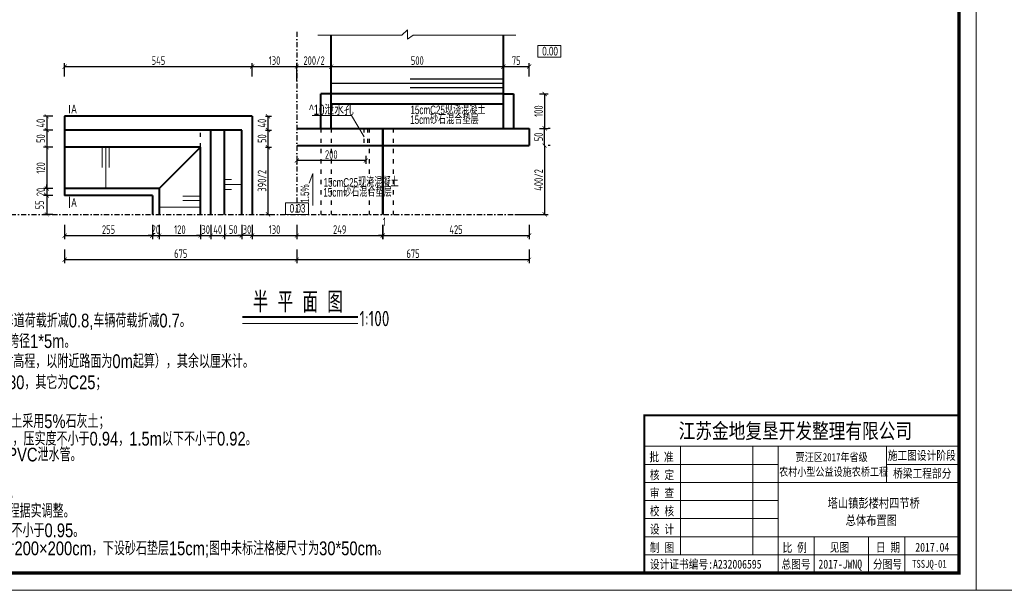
# Model space of a CAD drawing. Header units: inches. Extents: x 97745 to 142261, y 62673 to 100665.
# Tile 28 of 148: x 105171 to 108033, y 70918 to 72576. Entities that reach past the tile are written whole.
import ezdxf

# ---------------------------------------------------------------- set-up
doc = ezdxf.new("R2010")
doc.units = ezdxf.units.IN
doc.header["$MEASUREMENT"] = 0
doc.linetypes.add('ACAD_ISO03W100', pattern=[30, 12, -18])
doc.linetypes.add('DASHDOTX2', pattern=[2, 1, -0.5, 0, -0.5])
doc.layers.get('0').update_dxf_attribs({"lineweight": 15})
for name, color, linetype in [('1', 7, 'Continuous'), ('轴线', 3, 'DASHDOTX2'), ('配筋2', 2, 'Continuous')]:
    doc.layers.add(name, color=color, linetype=linetype)
for name, color, linetype, lineweight in [('BM1', 7, 'Continuous', 15), ('文字', 7, 'Continuous', 20), ('虚线', 2, 'ACAD_ISO03W100', 25), ('轮廓线', 1, 'Continuous', 40)]:
    doc.layers.add(name, color=color, linetype=linetype, lineweight=lineweight)
doc.styles.add('hz-e', font='hztxt_e.shx', dxfattribs={"width": 0.8, "height": 330, "bigfont": 'hztxt.shx'})
doc.styles.add('HZTXT', font='tssdeng.shx', dxfattribs={"width": 0.75, "bigfont": 'hztxt.shx'})
doc.styles.get("Standard").update_dxf_attribs({"font": 'hztxt_e.shx', "width": 0.7, "bigfont": 'hztxt.shx'})
doc.styles.add('图框', font='SIMFANG.TTF', dxfattribs={"width": 0.8, "height": 4})
doc.dimstyles.new('3', dxfattribs={"dimtxt": 25, "dimasz": 12, "dimexe": 10, "dimexo": 30, "dimgap": 5, "dimtad": 1, "dimdec": 0, "dimzin": 0, "dimdsep": 46, "dimtxsty": 'HZTXT', "dimblk": 'ARCHTICK', "dimcen": 0, "dimclrt": 7, "dimazin": 2, "dimtfac": 1, "dimtdec": 0, "dimtix": 1, "dimtmove": 2, "dimatfit": 3, "dimfxl": 250, "dimtolj": 1, "dimtzin": 0, "dimarcsym": 0})

# ---------------------------------------------------------------- blocks, each defined once
blk = doc.blocks.new('_ArchTick')
at = {"color": 0, "linetype": 'ByBlock', "const_width": 0.15}
blk.add_lwpolyline([(-0.5, -0.5), (0.5, 0.5)], dxfattribs=at)
blk = doc.blocks.new('*D634')
at = {"color": 0, "lineweight": -2}
for p, q in [((105301.8, 72410.2), (105301.8, 72449.4)), ((105301.8, 72439.4), (105846.8, 72439.4)), ((105846.8, 72410.2), (105846.8, 72449.4))]:
    blk.add_line(p, q, dxfattribs=at)
at = {"color": 0, "lineweight": -2, "xscale": 12, "yscale": 12, "zscale": 12, "rotation": 180}
blk.add_blockref('_ArchTick', (105301.8, 72439.4), dxfattribs=at)
at = {"color": 0, "lineweight": -2, "xscale": 12, "yscale": 12, "zscale": 12}
blk.add_blockref('_ArchTick', (105846.8, 72439.4), dxfattribs=at)
at = {"color": 7, "insert": (105574.3, 72456.9), "char_height": 25, "attachment_point": 5, "style": 'HZTXT'}
blk.add_mtext('\\A1;545', dxfattribs=at)
blk = doc.blocks.new('*D635')
at = {"color": 0, "lineweight": -2}
for p, q in [((105976.8, 72410.2), (105976.8, 72449.4)), ((105976.8, 72439.4), (106076.8, 72439.4)), ((106076.8, 72410.2), (106076.8, 72449.4))]:
    blk.add_line(p, q, dxfattribs=at)
at = {"color": 0, "lineweight": -2, "xscale": 12, "yscale": 12, "zscale": 12, "rotation": 180}
blk.add_blockref('_ArchTick', (105976.8, 72439.4), dxfattribs=at)
at = {"color": 0, "lineweight": -2, "xscale": 12, "yscale": 12, "zscale": 12}
blk.add_blockref('_ArchTick', (106076.8, 72439.4), dxfattribs=at)
at = {"color": 7, "insert": (106026.8, 72456.9), "char_height": 25, "attachment_point": 5, "style": 'HZTXT'}
blk.add_mtext('\\A1;200/2', dxfattribs=at)
blk = doc.blocks.new('*D636')
at = {"color": 0, "lineweight": -2}
for p, q in [((106076.8, 72410.2), (106076.8, 72449.4)), ((106076.8, 72439.4), (106576.8, 72439.4)), ((106576.8, 72410.2), (106576.8, 72449.4))]:
    blk.add_line(p, q, dxfattribs=at)
at = {"color": 0, "lineweight": -2, "xscale": 12, "yscale": 12, "zscale": 12, "rotation": 180}
blk.add_blockref('_ArchTick', (106076.8, 72439.4), dxfattribs=at)
at = {"color": 0, "lineweight": -2, "xscale": 12, "yscale": 12, "zscale": 12}
blk.add_blockref('_ArchTick', (106576.8, 72439.4), dxfattribs=at)
at = {"color": 7, "insert": (106326.8, 72456.9), "char_height": 25, "attachment_point": 5, "style": 'HZTXT'}
blk.add_mtext('\\A1;500', dxfattribs=at)
blk = doc.blocks.new('*D637')
at = {"color": 0, "lineweight": -2}
for p, q in [((105301.8, 71980), (105301.8, 71938.3)), ((105556.8, 71980), (105556.8, 71938.3)), ((105301.8, 71948.3), (105556.8, 71948.3))]:
    blk.add_line(p, q, dxfattribs=at)
at = {"color": 0, "lineweight": -2, "xscale": 12, "yscale": 12, "zscale": 12, "rotation": 180}
blk.add_blockref('_ArchTick', (105301.8, 71948.3), dxfattribs=at)
at = {"color": 0, "lineweight": -2, "xscale": 12, "yscale": 12, "zscale": 12}
blk.add_blockref('_ArchTick', (105556.8, 71948.3), dxfattribs=at)
at = {"color": 7, "insert": (105429.3, 71965.8), "char_height": 25, "attachment_point": 5, "style": 'HZTXT'}
blk.add_mtext('\\A1;255', dxfattribs=at)
blk = doc.blocks.new('*D638')
at = {"color": 0, "lineweight": -2}
for p, q in [((105556.8, 71980), (105556.8, 71938.3)), ((105576.8, 71980), (105576.8, 71938.3)), ((105556.8, 71948.3), (105544.8, 71948.3)), ((105556.8, 71948.3), (105576.8, 71948.3)), ((105576.8, 71948.3), (105588.8, 71948.3))]:
    blk.add_line(p, q, dxfattribs=at)
at = {"color": 0, "lineweight": -2, "xscale": 12, "yscale": 12, "zscale": 12}
blk.add_blockref('_ArchTick', (105556.8, 71948.3), dxfattribs=at)
at = {"color": 0, "lineweight": -2, "xscale": 12, "yscale": 12, "zscale": 12, "rotation": 180}
blk.add_blockref('_ArchTick', (105576.8, 71948.3), dxfattribs=at)
at = {"color": 7, "insert": (105566.8, 71965.8), "char_height": 25, "attachment_point": 5, "style": 'HZTXT'}
blk.add_mtext('\\A1;20', dxfattribs=at)
blk = doc.blocks.new('*D639')
at = {"color": 0, "lineweight": -2}
for p, q in [((105576.8, 71980), (105576.8, 71938.3)), ((105696.8, 71980), (105696.8, 71938.3)), ((105576.8, 71948.3), (105696.8, 71948.3))]:
    blk.add_line(p, q, dxfattribs=at)
at = {"color": 0, "lineweight": -2, "xscale": 12, "yscale": 12, "zscale": 12, "rotation": 180}
blk.add_blockref('_ArchTick', (105576.8, 71948.3), dxfattribs=at)
at = {"color": 0, "lineweight": -2, "xscale": 12, "yscale": 12, "zscale": 12}
blk.add_blockref('_ArchTick', (105696.8, 71948.3), dxfattribs=at)
at = {"color": 7, "insert": (105636.8, 71965.8), "char_height": 25, "attachment_point": 5, "style": 'HZTXT'}
blk.add_mtext('\\A1;120', dxfattribs=at)
blk = doc.blocks.new('*D693')
at = {"color": 0, "lineweight": -2}
for p, q in [((105696.8, 71980), (105696.8, 71938.3)), ((105726.8, 71980), (105726.8, 71938.3)), ((105696.8, 71948.3), (105684.8, 71948.3)), ((105696.8, 71948.3), (105726.8, 71948.3)), ((105726.8, 71948.3), (105738.8, 71948.3))]:
    blk.add_line(p, q, dxfattribs=at)
at = {"color": 0, "lineweight": -2, "xscale": 12, "yscale": 12, "zscale": 12}
blk.add_blockref('_ArchTick', (105696.8, 71948.3), dxfattribs=at)
at = {"color": 0, "lineweight": -2, "xscale": 12, "yscale": 12, "zscale": 12, "rotation": 180}
blk.add_blockref('_ArchTick', (105726.8, 71948.3), dxfattribs=at)
at = {"color": 7, "insert": (105711.8, 71965.8), "char_height": 25, "attachment_point": 5, "style": 'HZTXT'}
blk.add_mtext('\\A1;30', dxfattribs=at)
blk = doc.blocks.new('*D640')
at = {"color": 0, "lineweight": -2}
for p, q in [((105726.8, 71980), (105726.8, 71938.3)), ((105766.8, 71980), (105766.8, 71938.3)), ((105726.8, 71948.3), (105766.8, 71948.3))]:
    blk.add_line(p, q, dxfattribs=at)
at = {"color": 0, "lineweight": -2, "xscale": 12, "yscale": 12, "zscale": 12, "rotation": 180}
blk.add_blockref('_ArchTick', (105726.8, 71948.3), dxfattribs=at)
at = {"color": 0, "lineweight": -2, "xscale": 12, "yscale": 12, "zscale": 12}
blk.add_blockref('_ArchTick', (105766.8, 71948.3), dxfattribs=at)
at = {"color": 7, "insert": (105746.8, 71965.8), "char_height": 25, "attachment_point": 5, "style": 'HZTXT'}
blk.add_mtext('\\A1;40', dxfattribs=at)
blk = doc.blocks.new('*D694')
at = {"color": 0, "lineweight": -2}
for p, q in [((105766.8, 71980), (105766.8, 71938.3)), ((105816.8, 71980), (105816.8, 71938.3)), ((105766.8, 71948.3), (105816.8, 71948.3))]:
    blk.add_line(p, q, dxfattribs=at)
at = {"color": 0, "lineweight": -2, "xscale": 12, "yscale": 12, "zscale": 12, "rotation": 180}
blk.add_blockref('_ArchTick', (105766.8, 71948.3), dxfattribs=at)
at = {"color": 0, "lineweight": -2, "xscale": 12, "yscale": 12, "zscale": 12}
blk.add_blockref('_ArchTick', (105816.8, 71948.3), dxfattribs=at)
at = {"color": 7, "insert": (105791.8, 71965.8), "char_height": 25, "attachment_point": 5, "style": 'HZTXT'}
blk.add_mtext('\\A1;50', dxfattribs=at)
blk = doc.blocks.new('*D695')
at = {"color": 0, "lineweight": -2}
for p, q in [((106225.8, 71980), (106225.8, 71938.3)), ((106226.8, 71980), (106226.8, 71938.3)), ((106225.8, 71948.3), (106213.8, 71948.3)), ((106225.8, 71948.3), (106226.8, 71948.3)), ((106226.8, 71948.3), (106238.8, 71948.3))]:
    blk.add_line(p, q, dxfattribs=at)
at = {"color": 0, "lineweight": -2, "xscale": 12, "yscale": 12, "zscale": 12}
blk.add_blockref('_ArchTick', (106225.8, 71948.3), dxfattribs=at)
at = {"color": 0, "lineweight": -2, "xscale": 12, "yscale": 12, "zscale": 12, "rotation": 180}
blk.add_blockref('_ArchTick', (106226.8, 71948.3), dxfattribs=at)
at = {"color": 7, "insert": (106231.2, 71988.6), "char_height": 25, "attachment_point": 5, "style": 'HZTXT'}
blk.add_mtext('\\A1;1', dxfattribs=at)
blk = doc.blocks.new('*D696')
at = {"color": 0, "lineweight": -2}
for p, q in [((106226.8, 71980), (106226.8, 71938.3)), ((106651.8, 71980), (106651.8, 71938.3)), ((106226.8, 71948.3), (106651.8, 71948.3))]:
    blk.add_line(p, q, dxfattribs=at)
at = {"color": 0, "lineweight": -2, "xscale": 12, "yscale": 12, "zscale": 12, "rotation": 180}
blk.add_blockref('_ArchTick', (106226.8, 71948.3), dxfattribs=at)
at = {"color": 0, "lineweight": -2, "xscale": 12, "yscale": 12, "zscale": 12}
blk.add_blockref('_ArchTick', (106651.8, 71948.3), dxfattribs=at)
at = {"color": 7, "insert": (106439.3, 71965.8), "char_height": 25, "attachment_point": 5, "style": 'HZTXT'}
blk.add_mtext('\\A1;425', dxfattribs=at)
blk = doc.blocks.new('*D641')
at = {"color": 0, "lineweight": -2}
for p, q in [((105301.8, 71908.3), (105301.8, 71868.4)), ((105976.8, 71908.3), (105976.8, 71868.4)), ((105301.8, 71878.4), (105976.8, 71878.4))]:
    blk.add_line(p, q, dxfattribs=at)
at = {"color": 0, "lineweight": -2, "xscale": 12, "yscale": 12, "zscale": 12, "rotation": 180}
blk.add_blockref('_ArchTick', (105301.8, 71878.4), dxfattribs=at)
at = {"color": 0, "lineweight": -2, "xscale": 12, "yscale": 12, "zscale": 12}
blk.add_blockref('_ArchTick', (105976.8, 71878.4), dxfattribs=at)
at = {"color": 7, "insert": (105639.3, 71895.9), "char_height": 25, "attachment_point": 5, "style": 'HZTXT'}
blk.add_mtext('\\A1;675', dxfattribs=at)
blk = doc.blocks.new('*D642')
at = {"color": 0, "lineweight": -2}
for p, q in [((105976.8, 71908.3), (105976.8, 71868.4)), ((106651.8, 71908.3), (106651.8, 71868.4)), ((105976.8, 71878.4), (106651.8, 71878.4))]:
    blk.add_line(p, q, dxfattribs=at)
at = {"color": 0, "lineweight": -2, "xscale": 12, "yscale": 12, "zscale": 12, "rotation": 180}
blk.add_blockref('_ArchTick', (105976.8, 71878.4), dxfattribs=at)
at = {"color": 0, "lineweight": -2, "xscale": 12, "yscale": 12, "zscale": 12}
blk.add_blockref('_ArchTick', (106651.8, 71878.4), dxfattribs=at)
at = {"color": 7, "insert": (106314.3, 71895.9), "char_height": 25, "attachment_point": 5, "style": 'HZTXT'}
blk.add_mtext('\\A1;675', dxfattribs=at)
blk = doc.blocks.new('*D643')
at = {"color": 0, "lineweight": -2}
for p, q in [((105267.2, 72085), (105240, 72085)), ((105250, 72085), (105250, 72097)), ((105250, 72085), (105250, 72065)), ((105267.2, 72065), (105240, 72065)), ((105250, 72065), (105250, 72053))]:
    blk.add_line(p, q, dxfattribs=at)
at = {"color": 0, "lineweight": -2, "xscale": 12, "yscale": 12, "zscale": 12}
for p, rotation in [((105250, 72085), 270), ((105250, 72065), 90)]:
    blk.add_blockref('_ArchTick', p, dxfattribs=dict(at, rotation=rotation))
at = {"color": 7, "insert": (105232.5, 72075), "char_height": 25, "attachment_point": 5, "rotation": 90, "style": 'HZTXT'}
blk.add_mtext('\\A1;20', dxfattribs=at)
blk = doc.blocks.new('*D644')
at = {"color": 0, "lineweight": -2}
for p, q in [((105267.2, 72065), (105240, 72065)), ((105250, 72065), (105250, 72010)), ((105267.2, 72010), (105240, 72010))]:
    blk.add_line(p, q, dxfattribs=at)
at = {"color": 0, "lineweight": -2, "xscale": 12, "yscale": 12, "zscale": 12}
for p, rotation in [((105250, 72065), 90), ((105250, 72010), 270)]:
    blk.add_blockref('_ArchTick', p, dxfattribs=dict(at, rotation=rotation))
at = {"color": 7, "insert": (105229, 72037.5), "char_height": 25, "attachment_point": 5, "rotation": 90, "style": 'HZTXT'}
blk.add_mtext('\\A1;55', dxfattribs=at)
blk = doc.blocks.new('*D645')
at = {"color": 0, "lineweight": -2}
for p, q in [((106696.8, 72210), (106696.8, 72260)), ((106712.9, 72260), (106706.8, 72260)), ((106712.9, 72210), (106706.8, 72210))]:
    blk.add_line(p, q, dxfattribs=at)
at = {"color": 0, "lineweight": -2, "xscale": 12, "yscale": 12, "zscale": 12}
for p, rotation in [((106696.8, 72260), 90), ((106696.8, 72210), 270)]:
    blk.add_blockref('_ArchTick', p, dxfattribs=dict(at, rotation=rotation))
at = {"color": 7, "insert": (106679.3, 72235), "char_height": 25, "attachment_point": 5, "rotation": 90, "style": 'HZTXT'}
blk.add_mtext('\\A1;50', dxfattribs=at)
blk = doc.blocks.new('*D646')
at = {"color": 0, "lineweight": -2}
for p, q in [((105885.4, 72205), (105902.9, 72205)), ((105892.9, 72010), (105892.9, 72205)), ((105885.4, 72010), (105902.9, 72010))]:
    blk.add_line(p, q, dxfattribs=at)
at = {"color": 0, "lineweight": -2, "xscale": 12, "yscale": 12, "zscale": 12}
for p, rotation in [((105892.9, 72205), 90), ((105892.9, 72010), 270)]:
    blk.add_blockref('_ArchTick', p, dxfattribs=dict(at, rotation=rotation))
at = {"color": 7, "insert": (105875.4, 72107.5), "char_height": 25, "attachment_point": 5, "rotation": 90, "style": 'HZTXT'}
blk.add_mtext('\\A1;390/2', dxfattribs=at)
blk = doc.blocks.new('*D647')
at = {"color": 0, "lineweight": -2}
for p, q in [((105885.4, 72255), (105902.9, 72255)), ((105892.9, 72205), (105892.9, 72255)), ((105885.4, 72205), (105902.9, 72205))]:
    blk.add_line(p, q, dxfattribs=at)
at = {"color": 0, "lineweight": -2, "xscale": 12, "yscale": 12, "zscale": 12}
for p, rotation in [((105892.9, 72255), 90), ((105892.9, 72205), 270)]:
    blk.add_blockref('_ArchTick', p, dxfattribs=dict(at, rotation=rotation))
at = {"color": 7, "insert": (105875.4, 72230), "char_height": 25, "attachment_point": 5, "rotation": 90, "style": 'HZTXT'}
blk.add_mtext('\\A1;50', dxfattribs=at)
blk = doc.blocks.new('*D648')
at = {"color": 0, "lineweight": -2}
for p, q in [((105885.4, 72295), (105902.9, 72295)), ((105892.9, 72255), (105892.9, 72295)), ((105885.4, 72255), (105902.9, 72255))]:
    blk.add_line(p, q, dxfattribs=at)
at = {"color": 0, "lineweight": -2, "xscale": 12, "yscale": 12, "zscale": 12}
for p, rotation in [((105892.9, 72295), 90), ((105892.9, 72255), 270)]:
    blk.add_blockref('_ArchTick', p, dxfattribs=dict(at, rotation=rotation))
at = {"color": 7, "insert": (105875.4, 72275), "char_height": 25, "attachment_point": 5, "rotation": 90, "style": 'HZTXT'}
blk.add_mtext('\\A1;40', dxfattribs=at)
blk = doc.blocks.new('*D649')
at = {"color": 0, "lineweight": -2}
for p, q in [((106696.8, 72210), (106696.8, 72010)), ((106712.9, 72210), (106706.8, 72210)), ((106612.9, 72010), (106706.8, 72010))]:
    blk.add_line(p, q, dxfattribs=at)
at = {"color": 0, "lineweight": -2, "xscale": 12, "yscale": 12, "zscale": 12}
for p, rotation in [((106696.8, 72210), 90), ((106696.8, 72010), 270)]:
    blk.add_blockref('_ArchTick', p, dxfattribs=dict(at, rotation=rotation))
at = {"color": 7, "insert": (106679.3, 72110), "char_height": 25, "attachment_point": 5, "rotation": 90, "style": 'HZTXT'}
blk.add_mtext('\\A1;400/2', dxfattribs=at)
blk = doc.blocks.new('*D650')
at = {"color": 0, "lineweight": -2}
for p, q in [((106576.8, 72410.2), (106576.8, 72449.4)), ((106576.8, 72439.4), (106651.8, 72439.4)), ((106651.8, 72410.2), (106651.8, 72449.4))]:
    blk.add_line(p, q, dxfattribs=at)
at = {"color": 0, "lineweight": -2, "xscale": 12, "yscale": 12, "zscale": 12, "rotation": 180}
blk.add_blockref('_ArchTick', (106576.8, 72439.4), dxfattribs=at)
at = {"color": 0, "lineweight": -2, "xscale": 12, "yscale": 12, "zscale": 12}
blk.add_blockref('_ArchTick', (106651.8, 72439.4), dxfattribs=at)
at = {"color": 7, "insert": (106614.3, 72456.9), "char_height": 25, "attachment_point": 5, "style": 'HZTXT'}
blk.add_mtext('\\A1;75', dxfattribs=at)
blk = doc.blocks.new('*D653')
at = {"color": 0, "lineweight": -2}
for p, q in [((105976.8, 72180), (105976.8, 72156.4)), ((106176.8, 72180), (106176.8, 72156.4)), ((106176.8, 72166.4), (105976.8, 72166.4))]:
    blk.add_line(p, q, dxfattribs=at)
at = {"color": 0, "lineweight": -2, "xscale": 12, "yscale": 12, "zscale": 12, "rotation": 180}
blk.add_blockref('_ArchTick', (105976.8, 72166.4), dxfattribs=at)
at = {"color": 0, "lineweight": -2, "xscale": 12, "yscale": 12, "zscale": 12}
blk.add_blockref('_ArchTick', (106176.8, 72166.4), dxfattribs=at)
at = {"color": 7, "insert": (106076.8, 72183.9), "char_height": 25, "attachment_point": 5, "style": 'HZTXT'}
blk.add_mtext('\\A1;200', dxfattribs=at)
blk = doc.blocks.new('*D655')
at = {"color": 0, "lineweight": -2}
for p, q in [((105976.8, 71980), (105976.8, 71938.3)), ((106225.8, 71980), (106225.8, 71938.3)), ((105976.8, 71948.3), (106225.8, 71948.3))]:
    blk.add_line(p, q, dxfattribs=at)
at = {"color": 0, "lineweight": -2, "xscale": 12, "yscale": 12, "zscale": 12, "rotation": 180}
blk.add_blockref('_ArchTick', (105976.8, 71948.3), dxfattribs=at)
at = {"color": 0, "lineweight": -2, "xscale": 12, "yscale": 12, "zscale": 12}
blk.add_blockref('_ArchTick', (106225.8, 71948.3), dxfattribs=at)
at = {"color": 7, "insert": (106101.3, 71965.8), "char_height": 25, "attachment_point": 5, "style": 'HZTXT'}
blk.add_mtext('\\A1;249', dxfattribs=at)
blk = doc.blocks.new('*D656')
at = {"color": 0, "lineweight": -2}
for p, q in [((105846.8, 72410.2), (105846.8, 72449.4)), ((105846.8, 72439.4), (105976.8, 72439.4)), ((105976.8, 72397), (105976.8, 72449.4))]:
    blk.add_line(p, q, dxfattribs=at)
at = {"color": 0, "lineweight": -2, "xscale": 12, "yscale": 12, "zscale": 12, "rotation": 180}
blk.add_blockref('_ArchTick', (105846.8, 72439.4), dxfattribs=at)
at = {"color": 0, "lineweight": -2, "xscale": 12, "yscale": 12, "zscale": 12}
blk.add_blockref('_ArchTick', (105976.8, 72439.4), dxfattribs=at)
at = {"color": 7, "insert": (105911.8, 72456.9), "char_height": 25, "attachment_point": 5, "style": 'HZTXT'}
blk.add_mtext('\\A1;130', dxfattribs=at)
blk = doc.blocks.new('*D657')
at = {"color": 0, "lineweight": -2}
for p, q in [((105846.8, 71980), (105846.8, 71938.3)), ((105976.8, 71980), (105976.8, 71938.3)), ((105846.8, 71948.3), (105976.8, 71948.3))]:
    blk.add_line(p, q, dxfattribs=at)
at = {"color": 0, "lineweight": -2, "xscale": 12, "yscale": 12, "zscale": 12, "rotation": 180}
blk.add_blockref('_ArchTick', (105846.8, 71948.3), dxfattribs=at)
at = {"color": 0, "lineweight": -2, "xscale": 12, "yscale": 12, "zscale": 12}
blk.add_blockref('_ArchTick', (105976.8, 71948.3), dxfattribs=at)
at = {"color": 7, "insert": (105911.8, 71965.8), "char_height": 25, "attachment_point": 5, "style": 'HZTXT'}
blk.add_mtext('\\A1;130', dxfattribs=at)
blk = doc.blocks.new('*D659')
at = {"color": 0, "lineweight": -2}
for p, q in [((105267.2, 72255), (105240, 72255)), ((105250, 72255), (105250, 72205)), ((105267.2, 72205), (105240, 72205))]:
    blk.add_line(p, q, dxfattribs=at)
at = {"color": 0, "lineweight": -2, "xscale": 12, "yscale": 12, "zscale": 12}
for p, rotation in [((105250, 72255), 90), ((105250, 72205), 270)]:
    blk.add_blockref('_ArchTick', p, dxfattribs=dict(at, rotation=rotation))
at = {"color": 7, "insert": (105232.5, 72230), "char_height": 25, "attachment_point": 5, "rotation": 90, "style": 'HZTXT'}
blk.add_mtext('\\A1;50', dxfattribs=at)
blk = doc.blocks.new('*D660')
at = {"color": 0, "lineweight": -2}
for p, q in [((105267.2, 72295), (105240, 72295)), ((105250, 72295), (105250, 72255)), ((105267.2, 72255), (105240, 72255))]:
    blk.add_line(p, q, dxfattribs=at)
at = {"color": 0, "lineweight": -2, "xscale": 12, "yscale": 12, "zscale": 12}
for p, rotation in [((105250, 72295), 90), ((105250, 72255), 270)]:
    blk.add_blockref('_ArchTick', p, dxfattribs=dict(at, rotation=rotation))
at = {"color": 7, "insert": (105232.5, 72275), "char_height": 25, "attachment_point": 5, "rotation": 90, "style": 'HZTXT'}
blk.add_mtext('\\A1;40', dxfattribs=at)
blk = doc.blocks.new('*D669')
at = {"color": 0, "lineweight": -2}
for p, q in [((105267.2, 72205), (105240, 72205)), ((105250, 72205), (105250, 72085)), ((105267.2, 72085), (105240, 72085))]:
    blk.add_line(p, q, dxfattribs=at)
at = {"color": 0, "lineweight": -2, "xscale": 12, "yscale": 12, "zscale": 12}
for p, rotation in [((105250, 72205), 90), ((105250, 72085), 270)]:
    blk.add_blockref('_ArchTick', p, dxfattribs=dict(at, rotation=rotation))
at = {"color": 7, "insert": (105232.5, 72145), "char_height": 25, "attachment_point": 5, "rotation": 90, "style": 'HZTXT'}
blk.add_mtext('\\A1;120', dxfattribs=at)
blk = doc.blocks.new('*D677')
at = {"color": 0, "lineweight": -2}
for p, q in [((105816.8, 71980), (105816.8, 71938.3)), ((105846.8, 71980), (105846.8, 71938.3)), ((105816.8, 71948.3), (105804.8, 71948.3)), ((105846.8, 71948.3), (105816.8, 71948.3)), ((105846.8, 71948.3), (105858.8, 71948.3))]:
    blk.add_line(p, q, dxfattribs=at)
at = {"color": 0, "lineweight": -2, "xscale": 12, "yscale": 12, "zscale": 12}
blk.add_blockref('_ArchTick', (105816.8, 71948.3), dxfattribs=at)
at = {"color": 0, "lineweight": -2, "xscale": 12, "yscale": 12, "zscale": 12, "rotation": 180}
blk.add_blockref('_ArchTick', (105846.8, 71948.3), dxfattribs=at)
at = {"color": 7, "insert": (105831.8, 71965.8), "char_height": 25, "attachment_point": 5, "style": 'HZTXT'}
blk.add_mtext('\\A1;30', dxfattribs=at)
blk = doc.blocks.new('*D679')
at = {"color": 0, "lineweight": -2}
for p, q in [((106681.8, 72360), (106706.8, 72360)), ((106696.8, 72360), (106696.8, 72260)), ((106681.8, 72260), (106706.8, 72260))]:
    blk.add_line(p, q, dxfattribs=at)
at = {"color": 0, "lineweight": -2, "xscale": 12, "yscale": 12, "zscale": 12}
for p, rotation in [((106696.8, 72360), 90), ((106696.8, 72260), 270)]:
    blk.add_blockref('_ArchTick', p, dxfattribs=dict(at, rotation=rotation))
at = {"color": 7, "insert": (106679.3, 72310), "char_height": 25, "attachment_point": 5, "rotation": 90, "style": 'HZTXT'}
blk.add_mtext('\\A1;100', dxfattribs=at)

msp = doc.modelspace()

# ---------------------------------------------------------------- linework, layer by layer
for p, q in [((106281.931, 72531.121), (106298.26, 72546.083)), ((106298.26, 72546.083), (106298.26, 72518.715)), ((106037.293, 72531.121), (106281.931, 72531.121)), ((106298.26, 72518.715), (106314.628, 72531.121)), ((106314.628, 72531.121), (106613.32, 72531.121)), ((105315.919, 72303.912), (105315.919, 72327.224)), ((106135.27, 72297.002), (106020.863, 72297.002)), ((106172.362, 72234.975), (106135.27, 72297.002)), ((105411.279, 72204.975), (105411.279, 72146.65)), ((105421.35, 72204.975), (105421.35, 72084.975)), ((105431.421, 72204.975), (105431.421, 72146.65)), ((105766.826, 72111.797), (105786.826, 72111.797)), ((106023.439, 72129.047), (106012.775, 72100.358)), ((106023.439, 72129.047), (106023.439, 72035.344)), ((105766.826, 72096.797), (105816.826, 72096.797)), ((105315.919, 72028.799), (105315.919, 72060.952)), ((105696.826, 72063.197), (105645.63, 72063.197)), ((105766.826, 72081.797), (105786.826, 72081.797)), ((105576.826, 72031.141), (105696.826, 72031.141)), ((105696.826, 72050.158), (105645.63, 72050.158))]:
    msp.add_line(p, q)
at = {"lineweight": -3}
for p, q in [((106576.826, 72402.857), (106305.752, 72402.857)), ((106576.826, 72389.815), (106076.826, 72389.815)), ((106576.826, 72377.395), (106305.752, 72377.395))]:
    msp.add_line(p, q, dxfattribs=at)
at = {"ltscale": 2}
msp.add_line((105818.44, 71692.779), (106154.282, 71692.779), dxfattribs=at)
for points in [[(106677.316, 72500.46), (106744.196, 72500.46), (106744.196, 72466.809), (106677.316, 72466.809)], [(105943.386, 72043.626), (106010.266, 72043.626), (106010.266, 72009.975), (105943.386, 72009.975)]]:
    msp.add_lwpolyline(points, close=True)
at = {"layer": 'BM1', "color": 0, "linetype": 'Continuous'}
for p, q in [((106986.459, 71426.104), (107901.103, 71426.104)), ((106986.459, 71426.104), (106986.459, 70968.031)), ((106986.459, 70968.031), (106986.459, 71426.104)), ((106986.459, 71335.991), (107901.103, 71335.991)), ((107091.59, 71020.596), (107091.59, 71335.991)), ((107301.853, 71335.991), (107301.853, 71020.596)), ((107375.445, 71335.991), (107375.445, 70968.031)), ((107690.84, 71230.86), (107690.84, 71335.991)), ((106986.459, 71283.425), (107375.445, 71283.425)), ((107690.84, 71283.425), (107901.103, 71283.425)), ((106986.459, 71230.86), (107901.103, 71230.86)), ((106986.459, 71178.294), (107375.445, 71178.294)), ((106986.459, 71125.728), (107375.445, 71125.728)), ((106986.459, 71073.162), (107901.103, 71073.162)), ((107480.577, 71073.162), (107480.577, 70968.031)), ((107638.274, 71073.162), (107638.274, 70968.031)), ((107743.406, 71073.162), (107743.406, 71020.596)), ((107743.406, 70968.031), (107743.406, 71073.162)), ((106986.459, 71020.596), (107901.103, 71020.596))]:
    msp.add_line(p, q, dxfattribs=at)
at = {"layer": 'BM1', "const_width": 1}
for points in [[(103708.27, 73918.339), (107951.098, 73918.339), (107951.098, 70918.036), (103708.27, 70918.036), (103708.27, 73918.339)], [(107951.098, 73918.339), (112193.926, 73918.339), (112193.926, 70918.036), (107951.098, 70918.036), (107951.098, 73918.339)]]:
    msp.add_lwpolyline(points, dxfattribs=at)
at = {"layer": 'BM1'}
for points in [[(103708.27, 73918.339), (107951.098, 73918.339), (107951.098, 70918.036), (103708.27, 70918.036)], [(107951.098, 73918.339), (112193.926, 73918.339), (112193.926, 70918.036), (107951.098, 70918.036)]]:
    msp.add_lwpolyline(points, close=True, dxfattribs=at)
at = {"layer": 'BM1', "color": 0, "linetype": 'Continuous', "const_width": 9.999}
msp.add_lwpolyline([(103876.114, 70968.031), (103876.114, 73838.038), (107901.103, 73838.038), (107901.103, 70968.031)], close=True, dxfattribs=at)
at = {"layer": 'BM1', "color": 0, "linetype": 'Continuous', "const_width": 5.257}
msp.add_lwpolyline([(107901.103, 71426.104), (106986.459, 71426.104), (106986.459, 70968.031)], dxfattribs=at)
at = {"layer": '虚线'}
for p, q in [((105696.826, 72204.975), (105696.826, 72254.975)), ((106046.826, 72259.975), (106046.826, 72009.975)), ((106076.826, 72259.975), (106076.826, 72009.975)), ((106171.826, 72259.975), (106171.826, 72209.975)), ((106181.826, 72259.975), (106181.826, 72209.975)), ((106186.826, 72259.975), (106186.826, 72009.975)), ((106256.826, 72259.975), (106256.826, 72009.975))]:
    msp.add_line(p, q, dxfattribs=at)
at = {"layer": '轮廓线'}
for p, q in [((106076.826, 72259.975), (106076.826, 72531.121)), ((106576.826, 72259.975), (106576.826, 72531.121)), ((106176.826, 72359.975), (106046.826, 72359.975)), ((106046.826, 72259.975), (106046.826, 72359.975)), ((106576.826, 72359.975), (106176.826, 72359.975)), ((106576.826, 72359.975), (106606.826, 72359.975)), ((106606.826, 72359.975), (106606.826, 72259.975)), ((106576.826, 72329.975), (106076.826, 72329.975)), ((105846.826, 72294.975), (105301.826, 72294.975)), ((105301.826, 72294.975), (105301.826, 72064.975)), ((105846.826, 72294.975), (105846.826, 72009.975)), ((105816.826, 72254.975), (105301.826, 72254.975)), ((105726.826, 72009.975), (105726.826, 72254.975)), ((105766.826, 72009.975), (105766.826, 72254.975)), ((105816.826, 72009.975), (105816.826, 72254.975)), ((105977.826, 72259.975), (106225.826, 72259.975)), ((106225.826, 72259.975), (106225.826, 72009.975)), ((106226.826, 72259.975), (106651.826, 72259.975)), ((106226.826, 72259.975), (106226.826, 72009.975)), ((106651.826, 72259.975), (106651.826, 72209.975)), ((105696.826, 72204.975), (105301.826, 72204.975)), ((105696.826, 72204.975), (105576.826, 72084.975)), ((105696.826, 72009.975), (105696.826, 72204.975)), ((105977.826, 72209.975), (106225.826, 72209.975)), ((106226.826, 72209.975), (106651.826, 72209.975)), ((105576.826, 72084.975), (105301.826, 72084.975)), ((105576.826, 72084.975), (105576.826, 72009.975)), ((105556.826, 72064.975), (105301.826, 72064.975)), ((105556.826, 72064.975), (105556.826, 72009.975))]:
    msp.add_line(p, q, dxfattribs=at)
at = {"layer": '轮廓线', "ltscale": 2}
msp.add_line((105818.44, 71712.051), (106154.282, 71712.051), dxfattribs=at)
at = {"layer": '轴线', "ltscale": 15}
for p, q in [((105976.826, 72540.863), (105976.826, 72009.975)), ((105145.316, 72009.975), (106681.394, 72009.975))]:
    msp.add_line(p, q, dxfattribs=at)

# ---------------------------------------------------------------- texts
at = {"width": 0.7}
for s, p in [('0.00', (106689.876, 72471.823)), ('A', (105321.231, 72303.364)), ('15cmC25现浇混凝土', (106306.812, 72301.206)), ('15cm砂石混合垫层', (106306.064, 72272.526)), ('15cmC25现浇混凝土', (106054.428, 72090.305)), ('15cm砂石混合垫层', (106053.681, 72061.626)), ('A', (105321.231, 72032.031)), ('0.03', (105955.946, 72014.989))]:
    msp.add_text(s, height=25, dxfattribs=at).set_placement(p)
at = {"style": 'hz-e', "width": 0.8}
for s, p in [('1、设计荷载标准为公路Ⅱ级折减,车道荷载折减0.8,车辆荷载折减0.7。', (104638.198, 71681.463)), ('2、该桥面宽为净4.0+2*0.5m，跨径1*5m。', (104637.442, 71621.603)), ('3、图中尺寸单位:高程以米计（相对高程，以附近路面为0m起算），其余以厘米计。', (104636.893, 71563.283)), ('4、材料等级：桥面板及铺装层为C30，其它为C25；', (104634.634, 71501.963)), ('5、混凝土路面以下80cm桥台回填土采用5%%%石灰土；', (104634.142, 71388.829)), ('回填土要分层夯实，0~1.5m内，压实度不小于0.94，1.5m以下不小于0.92。', (104686.361, 71338.09)), ('6、桥面两侧设置%%c10cm@400PVC泄水管。', (104634.479, 71291.947)), ('8、本桥采用花板栏杆，具体见详图。', (104635.124, 71180.757)), ('9、该桥应与两端道路顺接，桥面高程据实调整。', (104635.124, 71128.335)), ('10、基础下换填级配碎石，压实系数不小于0.95。', (104619.811, 71071.842)), ('11、砼护坡厚15cm，最大分块尺寸200×200cm，下设砂石垫层15cm;图中未标注格梗尺寸为30*50cm。', (104619.811, 71019.484))]:
    msp.add_text(s, height=40, dxfattribs=at).set_placement(p)
at = {"lineweight": -3, "insert": (105987.462, 72043.841), "char_height": 25, "width": 345.38, "attachment_point": 1, "rotation": 90}
msp.add_mtext('1.5%', dxfattribs=at)
at = {"layer": '1', "color": 7, "linetype": 'Continuous', "style": '图框', "width": 0.8}
for s, height, p in [('江苏金地复垦开发整理有限公司 ', 44.4121, (107086.266, 71358.591)), ('批 准', 25.9071, (107001.178, 71292.324)), ('贾汪区2017年省级', 23.5519, (107426.158, 71292.658)), ('核 定', 25.9071, (107002.501, 71240.03)), ('农村小型公益设施农桥工程', 23.55187, (107378.436, 71250.05)), ('审 查', 25.9071, (107002.501, 71187.464)), ('校 核', 25.9071, (107002.501, 71134.898)), ('设 计', 25.9071, (107002.501, 71082.333)), ('制 图', 25.9071, (107002.842, 71029.039)), ('比 例', 25.9071, (107388.262, 71028.761)), ('见图', 25.9071, (107525.583, 71029.683)), ('日 期', 25.9071, (107659.573, 71029.683)), ('2017.04', 25.9071, (107774.165, 71029.683)), ('设计证书编号:A232006595 ', 25.90706, (107002.517, 70980.56)), ('总图号', 25.9071, (107384.858, 70980.714)), ('2017-JWNQ', 25.9071, (107492.606, 70980.714)), ('分图号', 25.9071, (107650.864, 70980.714))]:
    msp.add_text(s, height=height, dxfattribs=at).set_placement(p)
at = {"layer": '1', "color": 7, "linetype": 'Continuous', "char_height": 25.9071, "width": 215.18175, "attachment_point": 5, "style": '图框'}
for s, insert in [('施工图设计阶段', (107792.843, 71308.175)), ('桥梁工程部分', (107794.362, 71256.086))]:
    msp.add_mtext(s, dxfattribs=dict(at, insert=insert))
at = {"layer": 'BM1', "color": 0, "linetype": 'Continuous', "style": '图框', "width": 0.8}
msp.add_text('TSSJQ-01', height=23, dxfattribs=at).set_placement((107764.97, 70982.935))
at = {"layer": '文字', "style": 'HZTXT', "width": 0.75}
for s, height, p in [(' 半 平 面 图', 60, (105821.151, 71724.822)), ('1:100', 45, (106158.873, 71684.721))]:
    msp.add_text(s, height=height, dxfattribs=at).set_placement(p)
at = {"layer": '文字', "linetype": 'Continuous', "style": '图框', "width": 0.8}
for s, p in [('塔山镇彭楼村四节桥', (107519.372, 71157.421)), ('总体布置图', (107571.8, 71107.412))]:
    msp.add_text(s, height=27.2755, dxfattribs=at).set_placement(p)
at = {"layer": '配筋2', "width": 0.7}
msp.add_text('^ 10泄水孔', height=30, dxfattribs=at).set_placement((106012.419, 72299.036))

# ---------------------------------------------------------------- dimensions: what is measured, and where the dimension line sits
for base, p1, p2, picture, middle in [((105846.826, 72439.376), (105301.826, 72380.159), (105846.826, 72380.159), '*D634', (105574.326, 72456.876)), ((105976.826, 72439.376), (105846.826, 72380.159), (105976.826, 72366.963), '*D656', (105911.826, 72456.876)), ((106576.826, 72439.376), (106076.826, 72380.159), (106576.826, 72380.159), '*D636', (106326.826, 72456.876)), ((106651.826, 72439.376), (106576.826, 72380.159), (106651.826, 72380.159), '*D650', (106614.326, 72456.876)), ((105976.826, 72166.418), (106176.826, 72209.975), (105976.826, 72209.975), '*D653', (106076.826, 72183.918)), ((105556.826, 71948.28), (105301.826, 72009.975), (105556.826, 72009.975), '*D637', (105429.326, 71965.78)), ((105576.826, 71948.28), (105556.826, 72009.975), (105576.826, 72009.975), '*D638', (105566.826, 71965.78)), ((105696.826, 71948.28), (105576.826, 72009.975), (105696.826, 72009.975), '*D639', (105636.826, 71965.78)), ((105726.826, 71948.28), (105696.826, 72009.975), (105726.826, 72009.975), '*D693', (105711.826, 71965.78)), ((105766.826, 71948.28), (105726.826, 72009.975), (105766.826, 72009.975), '*D640', (105746.826, 71965.78)), ((105816.826, 71948.28), (105766.826, 72009.975), (105816.826, 72009.975), '*D694', (105791.826, 71965.78)), ((105976.826, 71948.28), (105846.826, 72009.975), (105976.826, 72009.975), '*D657', (105911.826, 71965.78)), ((106225.826, 71948.28), (105976.826, 72009.975), (106225.826, 72009.975), '*D655', (106101.326, 71965.78)), ((106651.826, 71948.28), (106226.826, 72009.975), (106651.826, 72009.975), '*D696', (106439.326, 71965.78)), ((105976.826, 71878.367), (105301.826, 71938.28), (105976.826, 71938.28), '*D641', (105639.326, 71895.867)), ((106651.826, 71878.367), (105976.826, 71938.28), (106651.826, 71938.28), '*D642', (106314.326, 71895.867))]:
    dim = msp.add_linear_dim(base=base, p1=p1, p2=p2, dimstyle='3')
    dim.commit()
    dim.dimension.update_dxf_attribs({"geometry": picture, "text_midpoint": middle})
dim = msp.add_linear_dim(base=(106076.826, 72439.376), p1=(105976.826, 72380.159), p2=(106076.826, 72380.159), text='<>/2', dimstyle='3', override={"dimlfac": 2})
dim.commit()
dim.dimension.update_dxf_attribs({"geometry": '*D635', "text_midpoint": (106026.826, 72456.876)})
for base, p1, p2, angle, picture, middle in [((106696.75, 72259.975), (106651.826, 72359.975), (106651.826, 72259.975), 90, '*D679', (106679.25, 72309.975)), ((105250.006, 72254.975), (105297.169, 72294.975), (105297.169, 72254.975), 90, '*D660', (105232.506, 72274.975)), ((105892.885, 72294.975), (105855.423, 72254.975), (105855.423, 72294.975), 90, '*D648', (105875.385, 72274.975)), ((105250.006, 72204.975), (105297.169, 72254.975), (105297.169, 72204.975), 90, '*D659', (105232.506, 72229.975)), ((105892.885, 72254.975), (105855.423, 72204.975), (105855.423, 72254.975), 90, '*D647', (105875.385, 72229.975)), ((106696.75, 72259.975), (106682.854, 72209.975), (106682.854, 72259.975), 90, '*D645', (106679.25, 72234.975)), ((105250.006, 72084.975), (105297.169, 72204.975), (105297.169, 72084.975), 90, '*D669', (105232.506, 72144.975)), ((105250.006, 72064.975), (105297.169, 72084.975), (105297.169, 72064.975), 90, '*D643', (105232.506, 72074.975)), ((105816.826, 71948.28), (105846.826, 72009.975), (105816.826, 72009.975), 180, '*D677', (105831.826, 71965.78))]:
    dim = msp.add_linear_dim(base=base, p1=p1, p2=p2, angle=angle, dimstyle='3')
    dim.commit()
    dim.dimension.update_dxf_attribs({"geometry": picture, "text_midpoint": middle})
for base, p1, p2, picture, middle in [((105892.885, 72204.975), (105855.423, 72009.975), (105855.423, 72204.975), '*D646', (105875.385, 72107.475)), ((106696.75, 72009.975), (106682.854, 72209.975), (106582.854, 72009.975), '*D649', (106679.25, 72109.975))]:
    dim = msp.add_linear_dim(base=base, p1=p1, p2=p2, angle=90, text='<>/2', dimstyle='3', override={"dimlfac": 2})
    dim.commit()
    dim.dimension.update_dxf_attribs({"geometry": picture, "text_midpoint": middle})
dim = msp.add_linear_dim(base=(105250.006, 72009.975), p1=(105297.169, 72064.975), p2=(105297.169, 72009.975), angle=90, dimstyle='3')
dim.commit()
dim.dimension.update_dxf_attribs({"geometry": '*D644', "text_midpoint": (105229.023, 72037.475), "dimtype": 160})
dim = msp.add_linear_dim(base=(106226.826, 71948.28), p1=(106225.826, 72009.975), p2=(106226.826, 72009.975), dimstyle='3')
dim.commit()
dim.dimension.update_dxf_attribs({"geometry": '*D695', "text_midpoint": (106231.242, 71988.635), "dimtype": 160})

doc.saveas('drawing.dxf')
